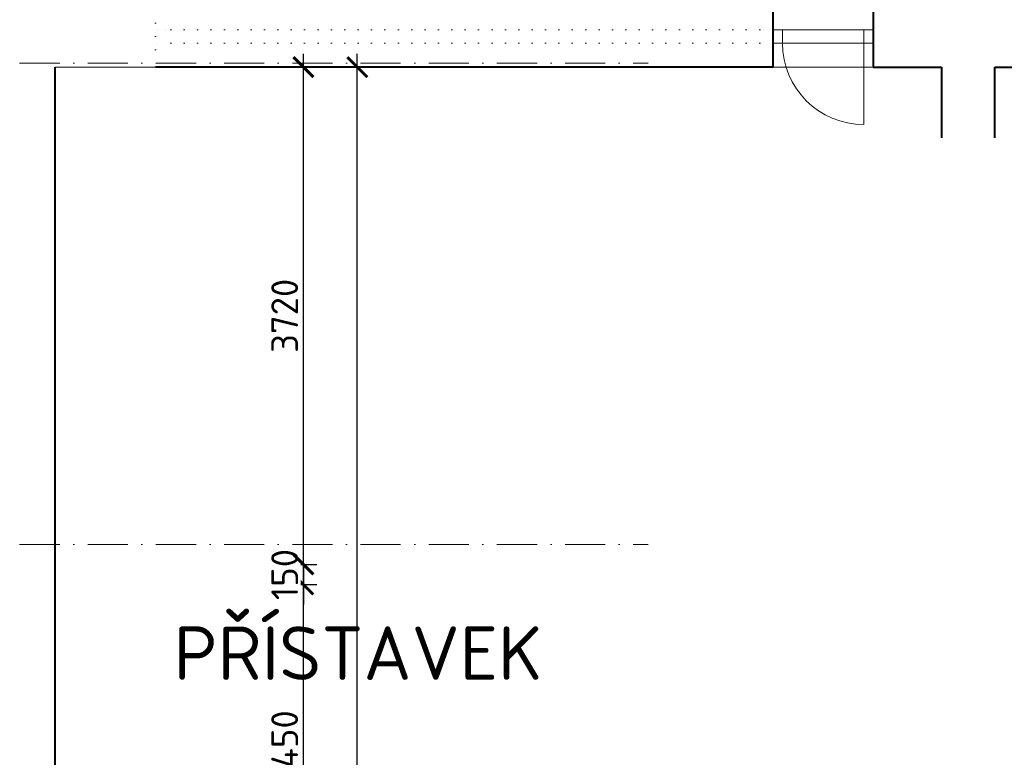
# Model space of a CAD drawing. Header units: metres. Extents: x -115250 to 1551995, y -140807 to 374743.
# Tile 74 of 205: x 109612 to 116976, y 64367 to 69884. Entities that reach past the tile are written whole.
import ezdxf

# ---------------------------------------------------------------- set-up
doc = ezdxf.new("R2010")
doc.units = ezdxf.units.M
doc.header["$LTSCALE"] = 100
doc.header["$PDMODE"] = 3
doc.header["$PDSIZE"] = 150
doc.linetypes.add('0102aČERCHOVANÁ', pattern=[5.1, 3, -1, 0.1, -1])
doc.linetypes.add('DOT', pattern=[1, 0, -1, 0])
doc.layers.get('Defpoints').update_dxf_attribs({"lineweight": 9})
for name, color, linetype, lineweight in [('010-kota', 3, 'Continuous', 9), ('910-dvere', 7, 'Continuous', 15), ('910-osa', 8, '0102aČERCHOVANÁ', 9), ('910-popis', 3, 'Continuous', 9), ('910-tenka', 4, 'Continuous', 15), ('910-tlusta', 6, 'Continuous', 40), ('bourani', 7, 'Continuous', 9)]:
    doc.layers.add(name, color=color, linetype=linetype, lineweight=lineweight)
doc.styles.add('ISOCPEUR', font='isocpeur.ttf')
doc.styles.get("Standard").update_dxf_attribs({"font": 'isocpeur.ttf'})
doc.dimstyles.new('TSUNAMI_100', dxfattribs={"dimscale": 100, "dimtxt": 2, "dimasz": 1.5, "dimexe": 1, "dimexo": 2, "dimgap": 0.4, "dimtad": 1, "dimdec": 0, "dimrnd": 5, "dimzin": 0, "dimtxsty": 'ISOCPEUR', "dimblk1": 'ARCHTICK', "dimblk2": 'ARCHTICK', "dimsah": 1, "dimcen": 0.09, "dimdle": 1, "dimclrd": 256, "dimclre": 256, "dimclrt": 256, "dimadec": 0, "dimazin": 0, "dimtfac": 1, "dimtdec": 0, "dimtix": 1, "dimtmove": 1, "dimatfit": 3, "dimfxlon": 1, "dimtfill": 1, "dimtolj": 1, "dimtzin": 0, "dimarcsym": 0})

# ---------------------------------------------------------------- blocks, each defined once
blk = doc.blocks.new('_ARCHTICK')
at = {"color": 0, "linetype": 'ByBlock', "const_width": 0.15}
blk.add_lwpolyline([(-0.5, -0.5), (0.5, 0.5)], dxfattribs=at)
blk = doc.blocks.new('*D501')
at = {"layer": '010-kota', "lineweight": -2, "transparency": 16777216}
for p, q in [((111733.7, 63109.3), (111733.7, 65759.3)), ((111483.7, 65659.3), (111833.7, 65659.3)), ((111483.7, 63209.3), (111833.7, 63209.3))]:
    blk.add_line(p, q, dxfattribs=at)
at = {"layer": 'Defpoints', "color": 0, "transparency": 16777216}
for p in [(109476.7, 65659.3), (111733.7, 65659.3), (109476.7, 63209.3)]:
    blk.add_point(p, dxfattribs=at)
at = {"layer": '010-kota', "lineweight": -2, "transparency": 16777216, "xscale": 150, "yscale": 150, "zscale": 150}
for p, rotation in [((111733.7, 65659.3), 90), ((111733.7, 63209.3), 270)]:
    blk.add_blockref('_ARCHTICK', p, dxfattribs=dict(at, rotation=rotation))
at = {"layer": '010-kota', "transparency": 16777216, "insert": (111593.7, 64434.3), "char_height": 200, "attachment_point": 5, "rotation": 90, "style": 'ISOCPEUR', "bg_fill": 3, "box_fill_scale": 1.1, "bg_fill_color": 256, "bg_fill_true_color": 13158600, "bg_fill_transparency": 0}
blk.add_mtext('\\A1;2450', dxfattribs=at)
blk = doc.blocks.new('*D502')
at = {"layer": '010-kota', "lineweight": -2, "transparency": 16777216}
for p, q in [((111733.7, 65809.3), (111733.7, 65959.3)), ((111483.7, 65809.3), (111833.7, 65809.3)), ((111733.7, 65809.3), (111733.7, 65659.3)), ((111483.7, 65659.3), (111833.7, 65659.3)), ((111733.7, 65659.3), (111733.7, 65509.3))]:
    blk.add_line(p, q, dxfattribs=at)
at = {"layer": 'Defpoints', "color": 0, "transparency": 16777216}
for p in [(109076.7, 65809.3), (109076.7, 65659.3)]:
    blk.add_point(p, dxfattribs=at)
at = {"layer": '010-kota', "lineweight": -2, "transparency": 16777216, "xscale": 150, "yscale": 150, "zscale": 150}
for p, rotation in [((111733.7, 65809.3), 270), ((111733.7, 65659.3), 90)]:
    blk.add_blockref('_ARCHTICK', p, dxfattribs=dict(at, rotation=rotation))
at = {"layer": '010-kota', "transparency": 16777216, "insert": (111593.7, 65734.3), "char_height": 200, "attachment_point": 5, "rotation": 90, "style": 'ISOCPEUR', "bg_fill": 3, "box_fill_scale": 1.1, "bg_fill_color": 256, "bg_fill_true_color": 13158600, "bg_fill_transparency": 0}
blk.add_mtext('\\A1;150', dxfattribs=at)
at = {"layer": 'Defpoints', "color": 0, "transparency": 16777216}
blk.add_point((111733.7, 65659.3), dxfattribs=at)
blk = doc.blocks.new('*D527')
at = {"layer": '010-kota', "lineweight": -2, "transparency": 16777216}
for p, q in [((111733.7, 65709.3), (111733.7, 69629.3)), ((111733.7, 69529.3), (111633.7, 69529.3)), ((111733.7, 65809.3), (111833.7, 65809.3))]:
    blk.add_line(p, q, dxfattribs=at)
at = {"layer": 'Defpoints', "color": 0, "transparency": 16777216}
for p in [(111733.7, 69529.3), (111733.7, 69529.3), (111733.7, 65809.3)]:
    blk.add_point(p, dxfattribs=at)
at = {"layer": '010-kota', "lineweight": -2, "transparency": 16777216, "xscale": 150, "yscale": 150, "zscale": 150}
for p, rotation in [((111733.7, 69529.3), 90), ((111733.7, 65809.3), 270)]:
    blk.add_blockref('_ARCHTICK', p, dxfattribs=dict(at, rotation=rotation))
at = {"layer": '010-kota', "transparency": 16777216, "insert": (111593.7, 67669.3), "char_height": 200, "attachment_point": 5, "rotation": 90, "style": 'ISOCPEUR', "bg_fill": 3, "box_fill_scale": 1.1, "bg_fill_color": 256, "bg_fill_true_color": 13158600, "bg_fill_transparency": 0}
blk.add_mtext('\\A1;3720', dxfattribs=at)
blk = doc.blocks.new('*D528')
at = {"layer": '010-kota', "lineweight": -2, "transparency": 16777216}
for p, q in [((112137.2, 57959.3), (112137.2, 69629.3)), ((111933.7, 69529.3), (112237.2, 69529.3)), ((111933.7, 58059.3), (112237.2, 58059.3))]:
    blk.add_line(p, q, dxfattribs=at)
at = {"layer": 'Defpoints', "color": 0, "transparency": 16777216}
for p in [(111733.7, 69529.3), (112137.2, 69529.3), (111733.7, 58059.3)]:
    blk.add_point(p, dxfattribs=at)
at = {"layer": '010-kota', "lineweight": -2, "transparency": 16777216, "xscale": 150, "yscale": 150, "zscale": 150}
for p, rotation in [((112137.2, 69529.3), 90), ((112137.2, 58059.3), 270)]:
    blk.add_blockref('_ARCHTICK', p, dxfattribs=dict(at, rotation=rotation))
at = {"layer": '010-kota', "transparency": 16777216, "insert": (111997.2, 63794.3), "char_height": 200, "attachment_point": 5, "rotation": 90, "style": 'ISOCPEUR', "bg_fill": 3, "box_fill_scale": 1.1, "bg_fill_color": 256, "bg_fill_true_color": 13158600, "bg_fill_transparency": 0}
blk.add_mtext('\\A1;11470', dxfattribs=at)

msp = doc.modelspace()

# ---------------------------------------------------------------- linework, layer by layer
at = {"layer": '910-dvere', "color": 0, "linetype": 'Continuous'}
for p, q in [((115316.7, 69809.3), (115246.7, 69809.3)), ((115316.7, 69709.3), (115316.7, 69809.3)), ((115926.7, 69809.3), (115316.7, 69809.3)), ((115996.7, 69809.3), (115926.7, 69809.3)), ((115926.7, 69709.3), (115926.7, 69809.3)), ((115246.7, 69709.3), (115316.7, 69709.3)), ((115316.7, 69709.3), (115926.7, 69709.3)), ((115926.7, 69709.3), (115996.7, 69709.3)), ((115926.7, 69709.3), (115926.7, 69099.3)), ((115996.7, 69529.3), (115246.7, 69529.3))]:
    msp.add_line(p, q, dxfattribs=at)
msp.add_arc((115926.7, 69709.3), 610, 180, 270, dxfattribs=at)
at = {"layer": '910-osa'}
for p, q in [((40251.2, 69559.3), (114311.8, 69559.3)), ((40251.2, 65959.3), (114311.8, 65959.3))]:
    msp.add_line(p, q, dxfattribs=at)
at = {"layer": '910-tenka'}
msp.add_line((110626.7, 69529.3), (109876.7, 69529.3), dxfattribs=at)
at = {"layer": '910-tlusta'}
for p, q in [((115246.7, 69529.3), (115246.7, 69959.3)), ((115996.7, 69959.3), (115996.7, 69529.3)), ((109876.7, 62559.3), (109876.7, 69529.3)), ((115246.7, 69529.3), (110626.7, 69529.3)), ((115996.7, 69529.3), (116506.7, 69529.3)), ((116506.7, 69529.3), (116506.7, 69000.2)), ((116906.7, 69000.2), (116906.7, 69529.3)), ((116906.7, 69529.3), (117176.7, 69529.3))]:
    msp.add_line(p, q, dxfattribs=at)
at = {"layer": 'bourani', "color": 0, "linetype": 'DOT'}
for p, q in [((110626.7, 69959.3), (110626.7, 69529.3)), ((115246.7, 69809.3), (110626.7, 69809.3)), ((110701.7, 69809.3), (110701.7, 69709.3)), ((115171.7, 69809.3), (115171.7, 69709.3)), ((115246.7, 69709.3), (110626.7, 69709.3))]:
    msp.add_line(p, q, dxfattribs=at)

# ---------------------------------------------------------------- texts
at = {"layer": '910-popis'}
msp.add_text('PŘÍSTAVEK', height=400, dxfattribs=at).set_placement((110762.4, 64946.4))

# ---------------------------------------------------------------- next in the draw order: dimensions: what is measured, and where the dimension line sits
at = {"layer": '010-kota'}
dim = msp.add_linear_dim(base=(111733.7, 65659.3), p1=(109476.7, 63209.3), p2=(109476.7, 65659.3), angle=90, dimstyle='TSUNAMI_100', dxfattribs=at)
dim.commit()
dim.dimension.update_dxf_attribs({"geometry": '*D501', "text_midpoint": (111593.7, 64434.3)})

# ---------------------------------------------------------------- next in the draw order: dimensions: what is measured, and where the dimension line sits
dim = msp.add_linear_dim(base=(111733.7, 65659.3), p1=(109076.7, 65809.3), p2=(109076.7, 65659.3), angle=90, dimstyle='TSUNAMI_100', dxfattribs=at)
dim.commit()
dim.dimension.update_dxf_attribs({"geometry": '*D502', "text_midpoint": (111593.7, 65734.3)})

# ---------------------------------------------------------------- next in the draw order: dimensions: what is measured, and where the dimension line sits
dim = msp.add_linear_dim(base=(111733.7, 69529.3), p1=(111733.7, 65809.3), p2=(111733.7, 69529.3), angle=90, dimstyle='TSUNAMI_100', dxfattribs=at)
dim.commit()
dim.dimension.update_dxf_attribs({"geometry": '*D527', "text_midpoint": (111593.7, 67669.3)})

# ---------------------------------------------------------------- next in the draw order: dimensions: what is measured, and where the dimension line sits
dim = msp.add_linear_dim(base=(112137.2, 69529.3), p1=(111733.7, 58059.3), p2=(111733.7, 69529.3), angle=90, dimstyle='TSUNAMI_100', dxfattribs=at)
dim.commit()
dim.dimension.update_dxf_attribs({"geometry": '*D528', "text_midpoint": (111997.2, 63794.3)})

doc.saveas('drawing.dxf')
